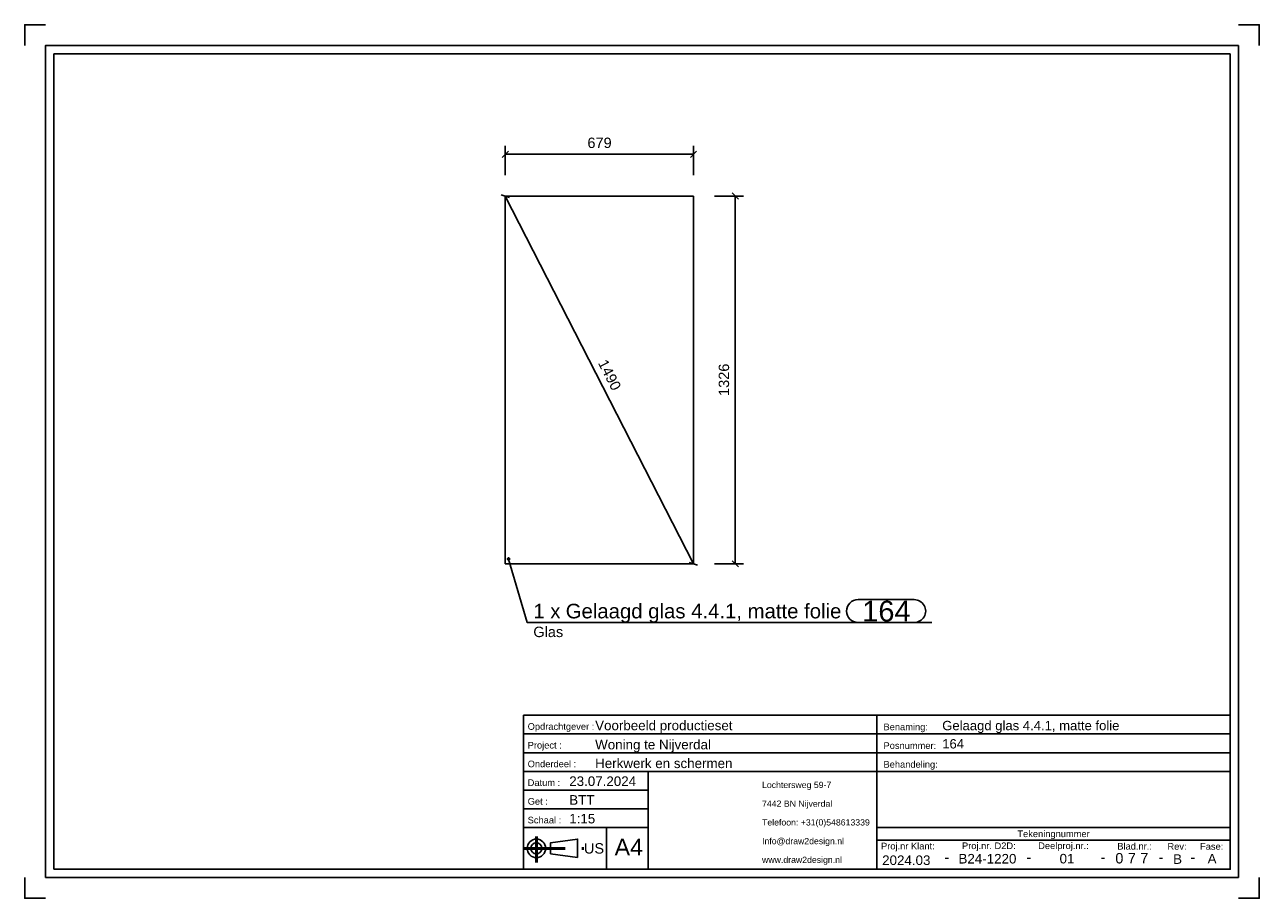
# Model space of a CAD drawing. Header units: millimetres. Extents: x -11 to 286, y -158 to 52.
import ezdxf
from ezdxf.enums import TextEntityAlignment as Align

# ---------------------------------------------------------------- set-up
doc = ezdxf.new("R2010")
doc.units = ezdxf.units.MM
doc.linetypes.add('STRICHPUNKT2', pattern=[18.5, 10, -4, 0.5, -4])
doc.layers.get('0').update_dxf_attribs({"linetype": 'CONTINUOUS'})
for name, color, linetype in [('DIM49', 4, 'CONTINUOUS'), ('TXT_ALL', 7, 'CONTINUOUS'), ('TXT_DIM49', 2, 'CONTINUOUS'), ('TXT_YELLOW', 2, 'CONTINUOUS')]:
    doc.layers.add(name, color=color, linetype=linetype)
doc.layers.add('LE_ALL', color=7, linetype='CONTINUOUS', lineweight=50)
doc.styles.add('ARIAL', font='arial.ttf')

# ---------------------------------------------------------------- blocks, each defined once
blk = doc.blocks.new('TFIELD_00005', base_point=(166.63, -148.82))
at = {"layer": 'TXT_YELLOW', "style": 'ARIAL'}
for s, p in [('Lochtersweg 59-7', (166.63, -130.82)), ('7442 BN Nijverdal', (166.63, -135.32)), ('Telefoon: +31(0)548613339', (166.63, -139.82)), ('Info@draw2design.nl', (166.63, -144.32)), ('www.draw2design.nl', (166.63, -148.82))]:
    blk.add_text(s, height=1.5, dxfattribs=at).set_placement(p, align=Align.MIDDLE_LEFT)
blk = doc.blocks.new('FLEX_00004', base_point=(179.44, -151.07))
blk.add_blockref('TFIELD_00005', (166.63, -148.82))
blk = doc.blocks.new('D2D_00003', base_point=(139.5, -149.21))
blk.add_blockref('FLEX_00004', (179.44, -151.07))
blk = doc.blocks.new('TFIELD_00007', base_point=(131.16, -145.76))
at = {"layer": 'TXT_YELLOW', "style": 'ARIAL'}
blk.add_text('A4', height=4, dxfattribs=at).set_placement((131.16, -145.76), align=Align.MIDDLE_LEFT)
blk = doc.blocks.new('FLEX_00006', base_point=(134.54, -145.76))
blk.add_blockref('TFIELD_00007', (131.16, -145.76))
blk = doc.blocks.new('TFIELD_00013', base_point=(123.78, -146.07))
at = {"layer": 'TXT_YELLOW', "style": 'ARIAL'}
blk.add_text('US', height=2.5, dxfattribs=at).set_placement((123.78, -146.07), align=Align.MIDDLE_LEFT)
blk = doc.blocks.new('FLEX_00012', base_point=(123.78, -146.07))
blk.add_blockref('TFIELD_00013', (123.78, -146.07))
blk = doc.blocks.new('US_00011', base_point=(113.69, -146.07))
blk.add_line((115.71, -147.4), (122.27, -148.29))
blk.add_lwpolyline([(115.71, -147.4), (115.71, -144.74), (122.27, -143.85), (122.27, -148.29)])
for radius in [2.22, 1.33]:
    blk.add_circle((112.35, -146.07), radius)
at = {"layer": 'LE_ALL', "color": 1, "linetype": 'STRICHPUNKT2'}
for p, q in [((112.35, -143.25), (112.35, -149.48)), ((109.25, -146.07), (124.12, -146.07))]:
    blk.add_line(p, q, dxfattribs=at)
blk.add_blockref('FLEX_00012', (123.78, -146.07))
blk = doc.blocks.new('SCHRIFE_00015', base_point=(120.25, -131.07))
for p, q in [((109.25, -114.07), (194.25, -114.07)), ((109.25, -114.07), (109.25, -151.07)), ((194.25, -114.07), (279.25, -114.07)), ((194.25, -151.07), (194.25, -114.07)), ((279.25, -114.07), (279.25, -151.07)), ((109.25, -118.57), (194.25, -118.57)), ((194.25, -118.57), (279.25, -118.57)), ((109.25, -123.07), (194.25, -123.07)), ((194.25, -123.07), (279.25, -123.07)), ((109.25, -127.57), (279.25, -127.57)), ((139.25, -127.57), (139.25, -151.07)), ((139.25, -132.07), (109.25, -132.07)), ((139.25, -136.57), (109.25, -136.57)), ((139.25, -141.07), (109.25, -141.07)), ((129.25, -141.07), (129.25, -151.07)), ((279.25, -141.07), (194.25, -141.07)), ((279.25, -144.07), (194.25, -144.07)), ((279.25, -151.07), (109.25, -151.07))]:
    blk.add_line(p, q)
at = {"layer": 'TXT_YELLOW', "style": 'ARIAL'}
for s, height, p in [('Voorbeeld productieset', 2.3, (126.48, -117.67)), ('Gelaagd glas 4.4.1, matte folie', 2.25, (209.97, -117.67)), ('Woning te Nijverdal', 2.3, (126.48, -122.27)), ('164', 2.25, (209.97, -122.06)), ('Herkwerk en schermen', 2.3, (126.48, -126.77)), ('23.07.2024', 2.3, (120.25, -131.07)), ('BTT', 2.3, (120.25, -135.57)), ('1:15', 2.3, (120.25, -140.07))]:
    blk.add_text(s, height=height, dxfattribs=at).set_placement(p)
for s, height, p in [('2024.03', 2.3, (201.33, -150.07)), ('-', 2.5, (211.08, -149.41)), ('B24-1220', 2.3, (220.85, -149.71)), ('-', 2.5, (230.82, -149.41)), ('01', 2.3, (239.99, -149.69)), ('-', 2.5, (248.65, -149.41)), ('-', 2.5, (262.59, -149.41)), ('B', 2.3, (266.59, -149.8)), ('-', 2.5, (270.24, -149.41)), ('A', 2.3, (274.89, -149.7))]:
    blk.add_text(s, height=height, dxfattribs=at).set_placement(p, align=Align.CENTER)
blk = doc.blocks.new('TFIELD_00019', base_point=(257.61, -148.44))
at = {"layer": 'TXT_ALL', "style": 'ARIAL'}
blk.add_text('7', height=2.5, dxfattribs=at).set_placement((257.61, -148.44), align=Align.MIDDLE_LEFT)
blk = doc.blocks.new('7_00018')
blk.add_blockref('TFIELD_00019', (257.61, -148.44))
blk = doc.blocks.new('TELLER1_00017')
blk.add_blockref('7_00018', (0, 0))
blk = doc.blocks.new('TFIELD_00022', base_point=(254.61, -148.44))
at = {"layer": 'TXT_ALL', "style": 'ARIAL'}
blk.add_text('7', height=2.5, dxfattribs=at).set_placement((254.61, -148.44), align=Align.MIDDLE_LEFT)
blk = doc.blocks.new('7_00021')
blk.add_blockref('TFIELD_00022', (254.61, -148.44))
blk = doc.blocks.new('TELLER2_00020')
blk.add_blockref('7_00021', (0, 0))
blk = doc.blocks.new('TFIELD_00025', base_point=(251.61, -148.44))
at = {"layer": 'TXT_ALL', "style": 'ARIAL'}
blk.add_text('0', height=2.5, dxfattribs=at).set_placement((251.61, -148.44), align=Align.MIDDLE_LEFT)
blk = doc.blocks.new('0_00024')
blk.add_blockref('TFIELD_00025', (251.61, -148.44))
blk = doc.blocks.new('TELLER3_00023')
blk.add_blockref('0_00024', (0, 0))
blk = doc.blocks.new('NL_00026', base_point=(110.25, -117.57))
at = {"layer": 'TXT_ALL', "color": 1, "style": 'ARIAL'}
blk.add_text('Tekeningnummer', height=1.6, dxfattribs=at).set_placement((236.75, -142.57), align=Align.MIDDLE_CENTER)
at = {"layer": 'TXT_YELLOW', "style": 'ARIAL'}
for s, p in [('Opdrachtgever :', (110.25, -117.57)), ('Benaming:', (195.85, -117.67)), ('Project :', (110.25, -122.07)), ('Posnummer:', (195.85, -122.17)), ('Onderdeel :', (110.25, -126.57)), ('Behandeling:', (195.85, -126.67)), ('Datum :', (110.25, -131.07)), ('Get :', (110.25, -135.57)), ('Schaal :', (110.25, -140.07)), ('Proj.nr Klant:', (195.25, -146.32)), ('Proj.nr. D2D:', (214.73, -146.25)), ('Deelproj.nr.:', (233.06, -146.24)), ('Blad.nr.:', (252.09, -146.36)), ('Rev:', (264.16, -146.4)), ('Fase:', (272, -146.4))]:
    blk.add_text(s, height=1.6, dxfattribs=at).set_placement(p)
blk = doc.blocks.new('SCHRIFE_00014')
for name, p in [('SCHRIFE_00015', (120.25, -131.07)), ('NL_00026', (110.25, -117.57)), ('TELLER3_00023', (0, 0)), ('TELLER2_00020', (0, 0)), ('TELLER1_00017', (0, 0))]:
    blk.add_blockref(name, p)
blk = doc.blocks.new('DINA4Q_00002', base_point=(279.25, 44.93))
for p, q in [((-3.75, -151.07), (-3.75, 44.93)), ((-3.75, 44.93), (279.25, 44.93)), ((281.25, 46.93), (281.25, -153.07)), ((-5.75, -153.07), (281.25, -153.07))]:
    blk.add_line(p, q)
for points in [[(-10.75, 46.93), (-10.75, 51.93), (-5.75, 51.93)], [(281.25, 51.93), (286.25, 51.93), (286.25, 46.93)], [(-5.75, -153.07), (-5.75, 46.93), (281.25, 46.93)], [(279.25, 44.93), (279.25, -151.07), (-3.75, -151.07)], [(-10.75, -153.07), (-10.75, -158.07), (-5.75, -158.07)], [(281.25, -158.07), (286.25, -158.07), (286.25, -153.07)]]:
    blk.add_lwpolyline(points)
for name, p in [('SCHRIFE_00014', (0, 0)), ('D2D_00003', (139.5, -149.21)), ('US_00011', (113.69, -146.07)), ('FLEX_00006', (134.54, -145.76))]:
    blk.add_blockref(name, p)
blk = doc.blocks.new('_ZBL0074_00001')
blk.add_blockref('DINA4Q_00002', (279.25, 44.93))
blk = doc.blocks.new('_D1', base_point=(124.62, 22.29))
at = {"layer": 'DIM49', "color": 1}
for p, q in [((105.62, 21.54), (104.12, 20.04)), ((104.87, 15.79), (104.87, 22.79)), ((104.87, 20.79), (150.13, 20.79)), ((149.38, 20.04), (150.88, 21.54)), ((150.13, 15.79), (150.13, 22.79))]:
    blk.add_line(p, q, dxfattribs=at)
at = {"layer": 'TXT_DIM49', "style": 'ARIAL'}
blk.add_text('679', height=2.5, dxfattribs=at).set_placement((124.62, 22.29))
blk = doc.blocks.new('_D2', base_point=(158.7, -37.31))
at = {"layer": 'DIM49', "color": 1}
for p, q in [((155.2, 10.73), (162.2, 10.73)), ((160.95, 9.98), (159.45, 11.48)), ((160.2, -77.67), (160.2, 10.73)), ((159.45, -76.92), (160.95, -78.42)), ((155.2, -77.67), (162.2, -77.67))]:
    blk.add_line(p, q, dxfattribs=at)
at = {"layer": 'TXT_DIM49', "style": 'ARIAL'}
blk.add_text('1326', height=2.5, rotation=90.0002, dxfattribs=at).set_placement((158.7, -37.31))
blk = doc.blocks.new('SHAPE_00038', base_point=(105.66, -76.51))
at = {"layer": 'DIM49', "color": 3}
for p, q in [((105.4, -76.47), (105.92, -76.47)), ((105.46, -76.67), (105.86, -76.67)), ((105.77, -76.27), (105.55, -76.27)), ((105.66, -76.51), (110.11, -91.78)), ((189.72, -86.28), (203.24, -86.28)), ((110.11, -91.78), (207.49, -91.78)), ((203.24, -91.78), (189.72, -91.78))]:
    blk.add_line(p, q, dxfattribs=at)
blk.add_lwpolyline([(105.52, -76.28), (105.47, -76.33), (105.43, -76.38), (105.4, -76.45), (105.4, -76.51), (105.41, -76.58), (105.43, -76.64), (105.48, -76.7), (105.53, -76.74), (105.6, -76.76), (105.66, -76.77), (105.73, -76.76), (105.8, -76.73), (105.85, -76.69), (105.89, -76.63), (105.91, -76.57), (105.92, -76.5), (105.91, -76.43), (105.88, -76.37), (105.84, -76.32), (105.79, -76.28), (105.72, -76.25), (105.65, -76.25), (105.59, -76.26)], close=True, dxfattribs=at)
for centre, start_param, end_param in [((189.72, -89.03), 3.141593, 6.283185), ((203.24, -89.03), 0, 3.141593)]:
    blk.add_ellipse(centre, major_axis=(0, -2.75), ratio=1, start_param=start_param, end_param=end_param, dxfattribs=at)
at = {"layer": 'TXT_DIM49', "style": 'ARIAL'}
for s, height, p in [('1 x', 3.5, (111.61, -89.03)), ('Gelaagd glas 4.4.1, matte folie', 3.5, (119.4, -89.03)), ('164', 5, (190.72, -89.03)), ('Glas', 2.5, (111.61, -94.03))]:
    blk.add_text(s, height=height, dxfattribs=at).set_placement(p, align=Align.MIDDLE_LEFT)
blk = doc.blocks.new('_D3', base_point=(127.09, -29.37))
at = {"layer": 'DIM49', "color": 1}
for p, q in [((105.88, 10.4), (103.86, 11.05)), ((104.87, 10.73), (150.13, -77.67)), ((149.12, -77.35), (151.14, -78))]:
    blk.add_line(p, q, dxfattribs=at)
at = {"layer": 'TXT_DIM49', "style": 'ARIAL'}
blk.add_text('1490', height=2.5, rotation=297.1179, dxfattribs=at).set_placement((127.09, -29.37))
blk = doc.blocks.new('Gelaagd glas 4.4.1_ matte folie_00032', base_point=(150.13, 10.73))
for p, q in [((150.13, 10.73), (104.87, 10.73)), ((104.87, -77.67), (104.87, 10.73)), ((150.13, -77.67), (150.13, 10.73)), ((150.13, -77.67), (104.87, -77.67))]:
    blk.add_line(p, q)
for name, p in [('_D1', (124.62, 22.29)), ('_D3', (127.09, -29.37)), ('_D2', (158.7, -37.31)), ('SHAPE_00038', (105.66, -76.51))]:
    blk.add_blockref(name, p)
blk = doc.blocks.new('Gelaagd glas 4.4.1_ matte folie_00031')
blk.add_blockref('Gelaagd glas 4.4.1_ matte folie_00032', (150.13, 10.73))
blk = doc.blocks.new('Glas_00030')
blk.add_blockref('Gelaagd glas 4.4.1_ matte folie_00031', (0, 0))
blk = doc.blocks.new('Privacyscherm 60-37_00029')
blk.add_blockref('Glas_00030', (0, 0))
blk = doc.blocks.new('_A3D0182_00028')
blk.add_blockref('Privacyscherm 60-37_00029', (0, 0))
blk = doc.blocks.new('_ANS0182_00027')
blk.add_blockref('_A3D0182_00028', (0, 0))

msp = doc.modelspace()

# ---------------------------------------------------------------- block references
for name in ['_ZBL0074_00001', '_ANS0182_00027']:
    msp.add_blockref(name, (0, 0))

doc.saveas('drawing.dxf')
